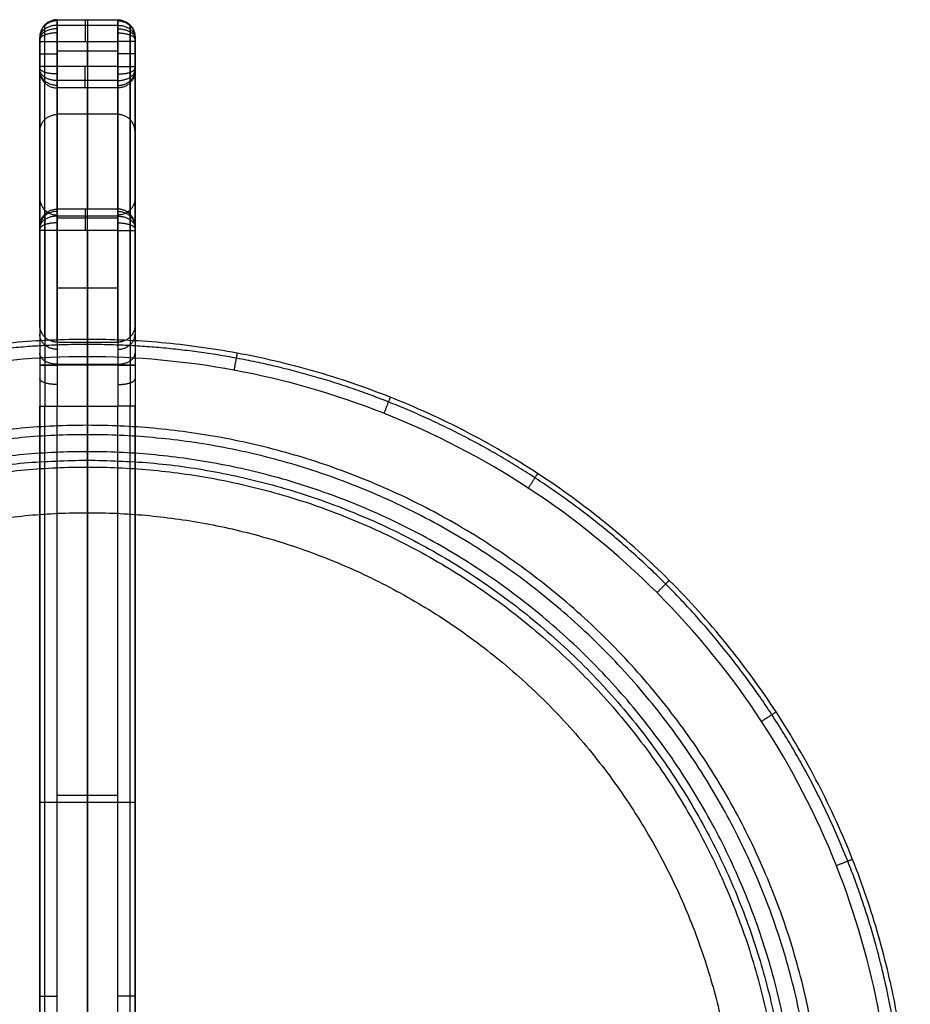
# Model space of a CAD drawing. Header units: millimetres. Extents: x -401 to 63, y -456 to -3.
# Tile 3 of 3: x -185 to 21, y -230 to -3. Entities that reach past the tile are written whole.
import ezdxf

# ---------------------------------------------------------------- set-up
doc = ezdxf.new("R2010")
doc.units = ezdxf.units.MM
doc.header["$MEASUREMENT"] = 0
doc.layers.add('Default', color=7, linetype='Continuous', true_color=0x000000)

msp = doc.modelspace()

# ---------------------------------------------------------------- linework, layer by layer
at = {"layer": 'Default'}
for p, q in [((-168.9, -80.46, 567.02), (-168.9, -104.33, 567.02)), ((-168.9, -80.46, 537.02), (-168.9, -104.33, 537.02)), ((-168.9, -98.46, 568.98), (-168.9, -105.93, 568.98)), ((-168.9, -98.46, 567.02), (-168.9, -105.93, 567.02))]:
    msp.add_line(p, q, dxfattribs=at)
for points, weights, degree in [([(-175.88, -2.66, 132.55), (-179.88, -2.66, 132.55), (-179.88, -6.64, 132.15)], [1, 0.707106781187, 1], 2), ([(-175.88, -2.89, 130.49), (-179.88, -2.89, 130.49), (-179.88, -6.69, 131.73)], [1, 0.707106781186, 1], 2), ([(-175.88, -3.93, 128.69), (-179.88, -3.93, 128.69), (-179.88, -6.89, 131.37)], [1, 0.70710678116, 1], 2), ([(-169.38, -2.66, 132.55), (-169.38, -2.1, 127.04), (-169.38, -7.64, 127.04)], [1, 0.670395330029, 1], 2), ([(-161.88, -2.66, 132.55), (-157.88, -2.66, 132.55), (-157.88, -6.64, 132.15)], [1, 0.707106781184, 1], 2), ([(-161.88, -2.89, 130.49), (-157.88, -2.89, 130.49), (-157.88, -6.69, 131.73)], [1, 0.707106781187, 1], 2), ([(-161.88, -3.93, 128.69), (-157.88, -3.93, 128.69), (-157.88, -6.89, 131.37)], [1, 0.707106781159, 1], 2), ([(-159.05, -3.83, 132.43), (-159.05, -25.68, 347.42), (-159.05, -47.54, 562.41)], [0.853553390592, 0.853553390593, 0.853553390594], 2), ([(-175.88, -4.74, 127.97), (-179.88, -4.74, 127.97), (-179.88, -7.06, 131.23)], [1, 0.707106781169, 1], 2), ([(-175.88, -5.69, 127.44), (-179.88, -5.69, 127.44), (-179.88, -7.25, 131.12)], [1, 0.707106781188, 1], 2), ([(-161.88, -4.74, 127.97), (-157.88, -4.74, 127.97), (-157.88, -7.06, 131.23)], [1, 0.707106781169, 1], 2), ([(-161.88, -5.69, 127.44), (-157.88, -5.69, 127.44), (-157.88, -7.25, 131.12)], [1, 0.707106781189, 1], 2), ([(-179.88, -7.64, 131.04), (-179.88, -7.64, 127.04), (-175.88, -7.64, 127.04)], [1, 0.707106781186, 1], 2), ([(-157.88, -7.64, 131.04), (-157.88, -7.64, 127.04), (-161.88, -7.64, 127.04)], [1, 0.707106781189, 1], 2), ([(-179.88, -10.55, 131.04), (-179.88, -10.55, 127.04), (-175.88, -10.55, 127.04)], [1, 0.707106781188, 1], 2), ([(-157.88, -10.55, 131.04), (-157.88, -10.55, 127.04), (-161.88, -10.55, 127.04)], [1, 0.707106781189, 1], 2), ([(-175.88, -13.46, 127.04), (-179.88, -13.46, 127.04), (-179.88, -13.46, 131.04)], [1, 0.707106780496, 1], 2), ([(-178.7, -17.24, 131.42), (-178.7, -17.16, 130.97), (-178.7, -16.86, 130.12), (-178.7, -15.99, 129.06), (-178.7, -14.81, 128.38), (-178.7, -13.91, 128.22), (-178.7, -13.46, 128.22)], [0.853553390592, 0.853553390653, 0.853553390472, 0.85355339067, 0.853553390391, 0.85355339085, 0.853553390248], 3), ([(-169.38, -18.39, 131.23), (-169.38, -17.7, 127.04), (-169.38, -13.46, 127.04)], [1, 0.762858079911, 1], 2), ([(-161.88, -13.46, 127.04), (-157.88, -13.46, 127.04), (-157.88, -13.46, 131.04)], [1, 0.707106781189, 1], 2), ([(-159.05, -17.24, 131.42), (-159.05, -17.16, 130.97), (-159.05, -16.86, 130.12), (-159.05, -15.99, 129.06), (-159.05, -14.81, 128.38), (-159.05, -13.91, 128.22), (-159.05, -13.46, 128.22)], [0.85355339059, 0.853553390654, 0.853553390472, 0.85355339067, 0.853553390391, 0.85355339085, 0.853553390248], 3), ([(-175.88, -15.18, 127.35), (-179.88, -15.18, 127.35), (-179.88, -13.8, 131.11)], [1, 0.707106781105, 1], 2), ([(-175.88, -16.69, 128.23), (-179.88, -16.69, 128.23), (-179.88, -14.11, 131.28)], [1, 0.707106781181, 1], 2), ([(-175.88, -17.81, 129.58), (-179.88, -17.81, 129.58), (-179.88, -14.33, 131.55)], [1, 0.7071067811, 1], 2), ([(-179.88, -14.45, 131.88), (-179.88, -18.39, 131.23), (-175.88, -18.39, 131.23)], [1, 0.707106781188, 1], 2), ([(-161.88, -15.18, 127.35), (-157.88, -15.18, 127.35), (-157.88, -13.8, 131.11)], [1, 0.707106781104, 1], 2), ([(-161.88, -16.69, 128.23), (-157.88, -16.69, 128.23), (-157.88, -14.11, 131.28)], [1, 0.707106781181, 1], 2), ([(-161.88, -17.81, 129.58), (-157.88, -17.81, 129.58), (-157.88, -14.33, 131.55)], [1, 0.707106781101, 1], 2), ([(-157.88, -14.45, 131.88), (-157.88, -18.39, 131.23), (-161.88, -18.39, 131.23)], [1, 0.707106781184, 1], 2), ([(-179.88, -28.5, 347.13), (-179.88, -24.52, 347.54), (-175.88, -24.52, 347.54)], [1, 0.707106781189, 1], 2), ([(-157.88, -28.5, 347.13), (-157.88, -24.52, 347.54), (-161.88, -24.52, 347.54)], [1, 0.707106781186, 1], 2), ([(-179.88, -43.8, 308.52), (-179.88, -47.74, 307.86), (-175.88, -47.74, 307.86)], [1, 0.707106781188, 1], 2), ([(-157.88, -43.8, 308.52), (-157.88, -47.74, 307.86), (-161.88, -47.74, 307.86)], [1, 0.707106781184, 1], 2), ([(-179.88, -50.35, 562.12), (-179.88, -46.37, 562.53), (-175.88, -46.37, 562.53)], [1, 0.70710678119, 1], 2), ([(-175.88, -46.89, 564.28), (-179.88, -46.89, 564.28), (-179.88, -50.46, 562.47)], [1, 0.70710678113, 1], 2), ([(-178.7, -47.54, 562.41), (-178.7, -47.59, 562.87), (-178.7, -47.86, 563.79), (-178.7, -48.72, 564.93), (-178.7, -49.94, 565.67), (-178.7, -50.88, 565.85), (-178.7, -51.35, 565.85)], [0.853553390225, 0.853553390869, 0.853553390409, 0.853553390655, 0.853553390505, 0.853553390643, 0.853553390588], 3), ([(-175.88, -46.37, 562.53), (-175.88, -46.83, 567.02), (-175.88, -51.35, 567.02)], [1, 0.742004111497, 1], 2), ([(-169.38, -46.37, 562.53), (-169.38, -46.83, 567.02), (-169.38, -51.35, 567.02)], [1, 0.742004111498, 1], 2), ([(-161.88, -46.37, 562.53), (-161.88, -46.83, 567.02), (-161.88, -51.35, 567.02)], [1, 0.742004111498, 1], 2), ([(-157.88, -50.35, 562.12), (-157.88, -46.37, 562.53), (-161.88, -46.37, 562.53)], [1, 0.707106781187, 1], 2), ([(-161.88, -46.89, 564.28), (-157.88, -46.89, 564.28), (-157.88, -50.46, 562.47)], [1, 0.70710678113, 1], 2), ([(-159.05, -47.54, 562.41), (-159.05, -47.59, 562.87), (-159.05, -47.86, 563.79), (-159.05, -48.72, 564.93), (-159.05, -49.94, 565.67), (-159.05, -50.88, 565.85), (-159.05, -51.35, 565.85)], [0.853553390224, 0.853553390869, 0.853553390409, 0.853553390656, 0.853553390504, 0.853553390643, 0.853553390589], 3), ([(-175.88, -48, 565.73), (-179.88, -48, 565.73), (-179.88, -50.68, 562.76)], [1, 0.707106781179, 1], 2), ([(-175.88, -49.55, 566.69), (-179.88, -49.55, 566.69), (-179.88, -50.99, 562.95)], [1, 0.707106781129, 1], 2), ([(-161.88, -48, 565.73), (-157.88, -48, 565.73), (-157.88, -50.68, 562.76)], [1, 0.707106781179, 1], 2), ([(-161.88, -49.55, 566.69), (-157.88, -49.55, 566.69), (-157.88, -50.99, 562.95)], [1, 0.707106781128, 1], 2), ([(-175.88, -51.35, 567.02), (-179.88, -51.35, 567.02), (-179.88, -51.35, 563.02)], [1, 0.707106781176, 1], 2), ([(-161.88, -51.35, 567.02), (-157.88, -51.35, 567.02), (-157.88, -51.35, 563.02)], [1, 0.707106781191, 1], 2), ([(-175.88, -77.09, 484.5), (-179.88, -77.09, 484.5), (-179.88, -73.14, 485.16)], [1, 0.707106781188, 1], 2), ([(-157.88, -73.14, 485.16), (-157.88, -77.09, 484.5), (-161.88, -77.09, 484.5)], [1, 0.707106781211, 1], 2), ([(-175.88, -78.76, 489.3), (-179.88, -78.76, 489.3), (-179.88, -75.26, 491.24)], [1, 0.707106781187, 1], 2), ([(-175.88, -77.09, 484.5), (-175.88, -79.17, 497.04), (-175.88, -91.89, 497.04)], [1, 0.762858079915, 1], 2), ([(-168.9, -76.46, 563.02), (-168.9, -76.46, 567.02), (-168.9, -80.46, 567.02)], [1, 0.70710678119, 1], 2), ([(-168.9, -76.46, 541.02), (-168.9, -76.46, 537.02), (-168.9, -80.46, 537.02)], [1, 0.707106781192, 1], 2), ([(-168.88, -91.89, 497.04), (-168.88, -79.17, 497.04), (-168.88, -77.09, 484.5)], [1, 0.762858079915, 1], 2), ([(-161.88, -78.76, 489.3), (-157.88, -78.76, 489.3), (-157.88, -75.26, 491.24)], [1, 0.707106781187, 1], 2), ([(-161.88, -77.09, 484.5), (-161.88, -79.17, 497.04), (-161.88, -91.89, 497.04)], [1, 0.762858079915, 1], 2), ([(-175.88, -82.19, 493.49), (-179.88, -82.19, 493.49), (-179.88, -79.6, 496.54)], [1, 0.707106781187, 1], 2), ([(-161.88, -82.19, 493.49), (-157.88, -82.19, 493.49), (-157.88, -79.6, 496.54)], [1, 0.707106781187, 1], 2), ([(-134.32, -79.63, 563.02), (-134.32, -79.63, 567.02), (-135.05, -83.57, 567.02)], [1, 0.70710678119, 1], 2), ([(-134.32, -79.63, 541.02), (-134.32, -79.63, 537.02), (-135.05, -83.57, 537.02)], [1, 0.70710678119, 1], 2), ([(-179.88, -82.43, 563.02), (-179.88, -82.43, 567.02), (-175.88, -82.43, 567.02)], [1, 0.707106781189, 1], 2), ([(-161.88, -82.43, 567.02), (-157.88, -82.43, 567.02), (-157.88, -82.43, 563.02)], [1, 0.70710678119, 1], 2), ([(-175.88, -86.88, 496.18), (-179.88, -86.88, 496.18), (-179.88, -85.55, 499.95)], [1, 0.707106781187, 1], 2), ([(-161.88, -86.88, 496.18), (-157.88, -86.88, 496.18), (-157.88, -85.55, 499.95)], [1, 0.707106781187, 1], 2), ([(-98.96, -89.8, 563.02), (-98.96, -89.8, 567.02), (-100.43, -93.52, 567.02)], [1, 0.707106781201, 1], 2), ([(-98.96, -89.8, 541.02), (-98.96, -89.8, 537.02), (-100.43, -93.52, 537.02)], [1, 0.707106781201, 1], 2), ([(-179.88, -91.89, 501.04), (-179.88, -91.89, 497.04), (-175.88, -91.89, 497.04)], [1, 0.707106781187, 1], 2), ([(-157.88, -91.89, 501.04), (-157.88, -91.89, 497.04), (-161.88, -91.89, 497.04)], [1, 0.707106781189, 1], 2), ([(-64.93, -107.43, 563.02), (-64.93, -107.43, 567.02), (-67.12, -110.78, 567.02)], [1, 0.707106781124, 1], 2), ([(-64.93, -107.43, 541.02), (-64.93, -107.43, 537.02), (-67.12, -110.78, 537.02)], [1, 0.707106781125, 1], 2), ([(-34.55, -132.11, 563.02), (-34.55, -132.11, 567.02), (-37.37, -134.94, 567.02)], [1, 0.707106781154, 1], 2), ([(-34.55, -132.11, 541.02), (-34.55, -132.11, 537.02), (-37.37, -134.94, 537.02)], [1, 0.707106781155, 1], 2), ([(-9.87, -162.49, 563.02), (-9.87, -162.49, 567.02), (-13.21, -164.68, 567.02)], [1, 0.707106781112, 1], 2), ([(-9.87, -162.49, 541.02), (-9.87, -162.49, 537.02), (-13.21, -164.68, 537.02)], [1, 0.707106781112, 1], 2), ([(7.76, -196.52, 563.02), (7.76, -196.52, 567.02), (4.04, -198, 567.02)], [1, 0.707106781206, 1], 2), ([(7.76, -196.52, 541.02), (7.76, -196.52, 537.02), (4.04, -198, 537.02)], [1, 0.707106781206, 1], 2), ([(-179.88, -228.1, 501.04), (-179.88, -228.1, 497.04), (-175.88, -228.1, 497.04)], [1, 0.707106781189, 1], 2), ([(-157.88, -228.1, 501.04), (-157.88, -228.1, 497.04), (-161.88, -228.1, 497.04)], [1, 0.707106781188, 1], 2)]:
    msp.add_rational_spline(points, weights, degree=degree, dxfattribs=at)
for points, weights, degree, knots in [([(-178.7, -7.64, 128.22), (-178.7, -7.13, 128.22), (-178.7, -6.34, 128.38), (-178.7, -5.4, 128.9), (-178.7, -4.58, 129.63), (-178.7, -3.89, 130.82), (-178.7, -3.77, 131.9), (-178.7, -3.83, 132.43)], [0.853553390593, 0.853553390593, 0.8535533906, 0.853553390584, 0.853553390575, 0.853553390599, 0.853553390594, 0.853553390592], 3, [0, 0, 0, 0, 0.398931, 0.617481, 0.836031, 1.254046, 1.672062, 1.672062, 1.672062, 1.672062]), ([(-159.05, -7.64, 128.22), (-159.05, -7.13, 128.22), (-159.05, -6.34, 128.38), (-159.05, -5.4, 128.9), (-159.05, -4.58, 129.63), (-159.05, -3.89, 130.82), (-159.05, -3.77, 131.9), (-159.05, -3.83, 132.43)], [0.853553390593, 0.853553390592, 0.853553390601, 0.853553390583, 0.853553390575, 0.853553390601, 0.853553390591, 0.853553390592], 3, [0, 0, 0, 0, 0.398931, 0.617481, 0.836031, 1.254046, 1.672062, 1.672062, 1.672062, 1.672062]), ([(21.1, -266.46, 563.02), (21.1, -456.46, 563.02), (-168.9, -456.46, 563.02), (-358.9, -456.46, 563.02), (-358.9, -266.46, 563.02), (-358.9, -76.46, 563.02), (-168.9, -76.46, 563.02), (21.1, -76.46, 563.02), (21.1, -266.46, 563.02)], [1, 0.707106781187, 1, 0.707106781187, 1, 0.707106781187, 1, 0.707106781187, 1], 2, [0, 0, 0, 292.167655, 292.167655, 584.335311, 584.335311, 876.502966, 876.502966, 1168.670622, 1168.670622, 1168.670622]), ([(21.1, -266.46, 541.02), (21.1, -456.46, 541.02), (-168.9, -456.46, 541.02), (-358.9, -456.46, 541.02), (-358.9, -266.46, 541.02), (-358.9, -76.46, 541.02), (-168.9, -76.46, 541.02), (21.1, -76.46, 541.02), (21.1, -266.46, 541.02)], [1, 0.707106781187, 1, 0.707106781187, 1, 0.707106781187, 1, 0.707106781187, 1], 2, [0, 0, 0, 292.167655, 292.167655, 584.335311, 584.335311, 876.502966, 876.502966, 1168.670622, 1168.670622, 1168.670622]), ([(21.1, -266.46, 552.02), (21.1, -456.46, 552.02), (-168.9, -456.46, 552.02), (-358.9, -456.46, 552.02), (-358.9, -266.46, 552.02), (-358.9, -76.46, 552.02), (-168.9, -76.46, 552.02), (21.1, -76.46, 552.02), (21.1, -266.46, 552.02)], [1, 0.707106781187, 1, 0.707106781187, 1, 0.707106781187, 1, 0.707106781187, 1], 2, [0, 0, 0, 298.451302, 298.451302, 596.902604, 596.902604, 895.353906, 895.353906, 1193.805208, 1193.805208, 1193.805208]), ([(-178.7, -75.93, 484.69), (-178.7, -76.23, 486.5), (-178.7, -77.5, 490.14), (-178.7, -81.2, 494.65), (-178.7, -86.26, 497.56), (-178.7, -90.05, 498.22), (-178.7, -91.89, 498.22)], [0.853553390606, 0.853553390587, 0.853553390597, 0.853553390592, 0.853553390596, 0.853553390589, 0.853553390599], 3, [0, 0, 0, 0, 6.466212, 13.358141, 20.250071, 26.716282, 26.716282, 26.716282, 26.716282]), ([(-159.05, -75.93, 484.69), (-159.05, -76.23, 486.5), (-159.05, -77.5, 490.14), (-159.05, -81.2, 494.65), (-159.05, -86.26, 497.56), (-159.05, -90.05, 498.22), (-159.05, -91.89, 498.22)], [0.853553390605, 0.853553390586, 0.853553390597, 0.853553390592, 0.853553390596, 0.853553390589, 0.853553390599], 3, [0, 0, 0, 0, 6.466212, 13.358141, 20.250071, 26.716282, 26.716282, 26.716282, 26.716282]), ([(19.93, -266.46, 565.85), (19.93, -277.98, 565.85), (17.76, -301.71, 565.85), (7.64, -336.9, 565.85), (-9.89, -370.74, 565.85), (-34.42, -400.94, 565.85), (-64.62, -425.46, 565.85), (-98.46, -443, 565.85), (-133.65, -453.11, 565.85), (-168.9, -456.35, 565.85), (-204.14, -453.11, 565.85), (-239.33, -443, 565.85), (-273.17, -425.46, 565.85), (-303.37, -400.94, 565.85), (-327.9, -370.74, 565.85), (-345.43, -336.9, 565.85), (-355.55, -301.71, 565.85), (-358.78, -266.46, 565.85), (-355.55, -231.22, 565.85), (-345.43, -196.03, 565.85), (-327.9, -162.19, 565.85), (-303.37, -131.99, 565.85), (-273.17, -107.46, 565.85), (-239.33, -89.93, 565.85), (-204.14, -79.81, 565.85), (-168.9, -76.58, 565.85), (-133.65, -79.81, 565.85), (-98.46, -89.93, 565.85), (-64.62, -107.46, 565.85), (-34.42, -131.99, 565.85), (-9.89, -162.19, 565.85), (7.64, -196.03, 565.85), (17.76, -231.22, 565.85), (19.93, -254.94, 565.85), (19.93, -266.46, 565.85)], [0.853553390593, 0.853553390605, 0.85355339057, 0.853553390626, 0.853553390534, 0.853553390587, 0.853553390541, 0.853553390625, 0.853553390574, 0.853553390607, 0.853553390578, 0.853553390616, 0.853553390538, 0.853553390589, 0.853553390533, 0.853553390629, 0.853553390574, 0.853553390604, 0.853553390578, 0.85355339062, 0.85355339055, 0.853553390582, 0.853553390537, 0.853553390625, 0.853553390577, 0.853553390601, 0.853553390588, 0.853553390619, 0.853553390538, 0.8535533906, 0.853553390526, 0.853553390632, 0.853553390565, 0.853553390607, 0.853553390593], 3, [0, 0, 0, 0, 34.034692, 70.114276, 107.698848, 146.083828, 184.468808, 222.053379, 258.132963, 292.167655, 326.202348, 362.281932, 399.866503, 438.251483, 476.636463, 514.221035, 550.300619, 584.335311, 618.370003, 654.449587, 692.034158, 730.419139, 768.804119, 806.38869, 842.468274, 876.502966, 910.537658, 946.617243, 984.201814, 1022.586794, 1060.971774, 1098.556345, 1134.63593, 1168.670622, 1168.670622, 1168.670622, 1168.670622]), ([(19.93, -266.46, 538.19), (19.93, -277.98, 538.19), (17.76, -301.71, 538.19), (7.64, -336.9, 538.19), (-9.89, -370.74, 538.19), (-34.42, -400.94, 538.19), (-64.62, -425.46, 538.19), (-98.46, -443, 538.19), (-133.65, -453.11, 538.19), (-168.9, -456.35, 538.19), (-204.14, -453.11, 538.19), (-239.33, -443, 538.19), (-273.17, -425.46, 538.19), (-303.37, -400.94, 538.19), (-327.9, -370.74, 538.19), (-345.43, -336.9, 538.19), (-355.55, -301.71, 538.19), (-358.78, -266.46, 538.19), (-355.55, -231.22, 538.19), (-345.43, -196.03, 538.19), (-327.9, -162.19, 538.19), (-303.37, -131.99, 538.19), (-273.17, -107.46, 538.19), (-239.33, -89.93, 538.19), (-204.14, -79.81, 538.19), (-168.9, -76.58, 538.19), (-133.65, -79.81, 538.19), (-98.46, -89.93, 538.19), (-64.62, -107.46, 538.19), (-34.42, -131.99, 538.19), (-9.89, -162.19, 538.19), (7.64, -196.03, 538.19), (17.76, -231.22, 538.19), (19.93, -254.94, 538.19), (19.93, -266.46, 538.19)], [0.853553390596, 0.853553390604, 0.85355339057, 0.853553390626, 0.853553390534, 0.853553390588, 0.853553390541, 0.853553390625, 0.853553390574, 0.853553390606, 0.853553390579, 0.853553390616, 0.853553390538, 0.853553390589, 0.853553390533, 0.853553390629, 0.853553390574, 0.853553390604, 0.853553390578, 0.853553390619, 0.85355339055, 0.853553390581, 0.853553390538, 0.853553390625, 0.853553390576, 0.853553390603, 0.853553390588, 0.853553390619, 0.853553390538, 0.8535533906, 0.853553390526, 0.853553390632, 0.853553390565, 0.853553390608, 0.853553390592], 3, [0, 0, 0, 0, 34.034692, 70.114276, 107.698848, 146.083828, 184.468808, 222.053379, 258.132963, 292.167655, 326.202348, 362.281932, 399.866503, 438.251483, 476.636463, 514.221035, 550.300619, 584.335311, 618.370003, 654.449587, 692.034158, 730.419139, 768.804119, 806.38869, 842.468274, 876.502966, 910.537658, 946.617243, 984.201814, 1022.586794, 1060.971774, 1098.556345, 1134.63593, 1168.670622, 1168.670622, 1168.670622, 1168.670622]), ([(1.26, -266.46, 537), (1.26, -436.62, 537), (-168.9, -436.62, 537), (-339.05, -436.62, 537), (-339.05, -266.46, 537), (-339.05, -96.3, 537), (-168.9, -96.3, 537), (1.26, -96.3, 537), (1.26, -266.46, 537)], [1, 0.707106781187, 1, 0.707106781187, 1, 0.707106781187, 1, 0.707106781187, 1], 2, [0, 0, 0, 457.672527, 457.672527, 915.345054, 915.345054, 1373.01758, 1373.01758, 1830.690107, 1830.690107, 1830.690107]), ([(1.26, -266.46, 522), (1.26, -436.62, 522), (-168.9, -436.62, 522), (-339.05, -436.62, 522), (-339.05, -266.46, 522), (-339.05, -96.3, 522), (-168.9, -96.3, 522), (1.26, -96.3, 522), (1.26, -266.46, 522)], [1, 0.707106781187, 1, 0.707106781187, 1, 0.707106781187, 1, 0.707106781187, 1], 2, [0, 0, 0, 457.672527, 457.672527, 915.345054, 915.345054, 1373.01758, 1373.01758, 1830.690107, 1830.690107, 1830.690107]), ([(1.26, -266.46, 529.5), (1.26, -436.62, 529.5), (-168.9, -436.62, 529.5), (-339.05, -436.62, 529.5), (-339.05, -266.46, 529.5), (-339.05, -96.3, 529.5), (-168.9, -96.3, 529.5), (1.26, -96.3, 529.5), (1.26, -266.46, 529.5)], [1, 0.707106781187, 1, 0.707106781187, 1, 0.707106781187, 1, 0.707106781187, 1], 2, [0, 0, 0, 457.672527, 457.672527, 915.345054, 915.345054, 1373.01758, 1373.01758, 1830.690107, 1830.690107, 1830.690107]), ([(-0.9, -266.46, 568.98), (-0.9, -434.46, 568.98), (-168.9, -434.46, 568.98), (-336.9, -434.46, 568.98), (-336.9, -266.46, 568.98), (-336.9, -98.46, 568.98), (-168.9, -98.46, 568.98), (-0.9, -98.46, 568.98), (-0.9, -266.46, 568.98)], [1, 0.707106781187, 1, 0.707106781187, 1, 0.707106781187, 1, 0.707106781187, 1], 2, [0, 0, 0, 263.893783, 263.893783, 527.787566, 527.787566, 791.681349, 791.681349, 1055.575132, 1055.575132, 1055.575132]), ([(-0.9, -266.46, 567.02), (-0.9, -434.46, 567.02), (-168.9, -434.46, 567.02), (-336.9, -434.46, 567.02), (-336.9, -266.46, 567.02), (-336.9, -98.46, 567.02), (-168.9, -98.46, 567.02), (-0.9, -98.46, 567.02), (-0.9, -266.46, 567.02)], [1, 0.707106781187, 1, 0.707106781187, 1, 0.707106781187, 1, 0.707106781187, 1], 2, [0, 0, 0, 263.893783, 263.893783, 527.787566, 527.787566, 791.681349, 791.681349, 1055.575132, 1055.575132, 1055.575132]), ([(-0.9, -266.46, 568), (-0.9, -434.46, 568), (-168.9, -434.46, 568), (-336.9, -434.46, 568), (-336.9, -266.46, 568), (-336.9, -98.46, 568), (-168.9, -98.46, 568), (-0.9, -98.46, 568), (-0.9, -266.46, 568)], [1, 0.707106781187, 1, 0.707106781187, 1, 0.707106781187, 1, 0.707106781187, 1], 2, [0, 0, 0, 263.893783, 263.893783, 527.787566, 527.787566, 791.681349, 791.681349, 1055.575132, 1055.575132, 1055.575132]), ([(-4.82, -266.46, 567.56), (-4.82, -430.54, 567.56), (-168.9, -430.54, 567.56), (-332.97, -430.54, 567.56), (-332.97, -266.46, 567.56), (-332.97, -102.39, 567.56), (-168.9, -102.39, 567.56), (-4.82, -102.39, 567.56), (-4.82, -266.46, 567.56)], [1, 0.707106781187, 1, 0.707106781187, 1, 0.707106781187, 1, 0.707106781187, 1], 2, [0, 0, 0, 263.893783, 263.893783, 527.787566, 527.787566, 791.681349, 791.681349, 1055.575132, 1055.575132, 1055.575132]), ([(-4.82, -266.46, 565.65), (-4.82, -430.54, 565.65), (-168.9, -430.54, 565.65), (-332.97, -430.54, 565.65), (-332.97, -266.46, 565.65), (-332.97, -102.39, 565.65), (-168.9, -102.39, 565.65), (-4.82, -102.39, 565.65), (-4.82, -266.46, 565.65)], [1, 0.707106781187, 1, 0.707106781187, 1, 0.707106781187, 1, 0.707106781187, 1], 2, [0, 0, 0, 263.893783, 263.893783, 527.787566, 527.787566, 791.681349, 791.681349, 1055.575132, 1055.575132, 1055.575132]), ([(-168.9, -104.33, 567.02), (-331.03, -104.33, 567.02), (-331.03, -266.46, 567.02), (-331.03, -428.59, 567.02), (-168.9, -428.59, 567.02), (-6.77, -428.59, 567.02), (-6.77, -266.46, 567.02), (-6.77, -104.33, 567.02), (-168.9, -104.33, 567.02)], [1, 0.707106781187, 1, 0.707106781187, 1, 0.707106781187, 1, 0.707106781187, 1], 2, [0, 0, 0, 254.671125, 254.671125, 509.34225, 509.34225, 764.013375, 764.013375, 1018.6845, 1018.6845, 1018.6845]), ([(-168.9, -104.33, 537.02), (-331.03, -104.33, 537.02), (-331.03, -266.46, 537.02), (-331.03, -428.59, 537.02), (-168.9, -428.59, 537.02), (-6.77, -428.59, 537.02), (-6.77, -266.46, 537.02), (-6.77, -104.33, 537.02), (-168.9, -104.33, 537.02)], [1, 0.707106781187, 1, 0.707106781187, 1, 0.707106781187, 1, 0.707106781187, 1], 2, [0, 0, 0, 254.671125, 254.671125, 509.34225, 509.34225, 764.013375, 764.013375, 1018.6845, 1018.6845, 1018.6845]), ([(-8.37, -266.46, 568.98), (-8.37, -105.93, 568.98), (-168.9, -105.93, 568.98), (-329.43, -105.93, 568.98), (-329.43, -266.46, 568.98), (-329.43, -426.99, 568.98), (-168.9, -426.99, 568.98), (-8.37, -426.99, 568.98), (-8.37, -266.46, 568.98)], [1, 0.707106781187, 1, 0.707106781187, 1, 0.707106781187, 1, 0.707106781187, 1], 2, [0, 0, 0, 245.540879, 245.540879, 491.081758, 491.081758, 736.622637, 736.622637, 982.163516, 982.163516, 982.163516]), ([(-8.37, -266.46, 567.02), (-8.37, -105.93, 567.02), (-168.9, -105.93, 567.02), (-329.43, -105.93, 567.02), (-329.43, -266.46, 567.02), (-329.43, -426.99, 567.02), (-168.9, -426.99, 567.02), (-8.37, -426.99, 567.02), (-8.37, -266.46, 567.02)], [1, 0.707106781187, 1, 0.707106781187, 1, 0.707106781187, 1, 0.707106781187, 1], 2, [0, 0, 0, 245.540879, 245.540879, 491.081758, 491.081758, 736.622637, 736.622637, 982.163516, 982.163516, 982.163516]), ([(-18.9, -266.46, 537), (-18.9, -116.47, 537), (-168.9, -116.47, 537), (-318.89, -116.47, 537), (-318.89, -266.46, 537), (-318.89, -416.46, 537), (-168.9, -416.46, 537), (-18.9, -416.46, 537), (-18.9, -266.46, 537)], [0.999999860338, 0.707106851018, 1, 0.707106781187, 1, 0.707106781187, 1, 0.707106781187, 1], 2, [0, 0, 0, 235.611584, 235.611584, 471.223223, 471.223223, 706.834863, 706.834863, 942.446503, 942.446503, 942.446503]), ([(-18.9, -266.46, 522), (-18.9, -116.47, 522), (-168.9, -116.47, 522), (-318.89, -116.47, 522), (-318.89, -266.46, 522), (-318.89, -416.46, 522), (-168.9, -416.46, 522), (-18.9, -416.46, 522), (-18.9, -266.46, 522)], [1, 0.707106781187, 1, 0.707106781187, 1, 0.707106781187, 1, 0.707106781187, 1], 2, [0, 0, 0, 235.611626, 235.611626, 471.223252, 471.223252, 706.834877, 706.834877, 942.446503, 942.446503, 942.446503]), ([(-18.9, -266.46, 525.04), (-18.9, -116.47, 525.04), (-168.9, -116.47, 525.04), (-318.89, -116.47, 525.04), (-318.89, -266.46, 525.04), (-318.89, -416.46, 525.04), (-168.9, -416.46, 525.04), (-18.9, -416.46, 525.04), (-18.9, -266.46, 525.04)], [1, 0.707106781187, 1, 0.707106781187, 1, 0.707106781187, 1, 0.707106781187, 1], 2, [0, 0, 0, 235.611626, 235.611626, 471.223252, 471.223252, 706.834877, 706.834877, 942.446503, 942.446503, 942.446503])]:
    msp.add_rational_spline(points, weights, degree=degree, knots=knots, dxfattribs=at)
for points, knots in [([(-175.88, -7.64, 127.04), (-175.88, -6.97, 127.04), (-175.88, -5.94, 127.25), (-175.88, -4.72, 127.94), (-175.88, -3.65, 128.89), (-175.88, -2.75, 130.44), (-175.88, -2.59, 131.86), (-175.88, -2.66, 132.55)], [0, 0, 0, 0, 0.398931, 0.617481, 0.836031, 1.254046, 1.672062, 1.672062, 1.672062, 1.672062]), ([(-161.88, -7.64, 127.04), (-161.88, -6.97, 127.04), (-161.88, -5.94, 127.25), (-161.88, -4.72, 127.94), (-161.88, -3.65, 128.89), (-161.88, -2.75, 130.44), (-161.88, -2.59, 131.86), (-161.88, -2.66, 132.55)], [0, 0, 0, 0, 0.398931, 0.617481, 0.836031, 1.254046, 1.672062, 1.672062, 1.672062, 1.672062]), ([(-179.88, -7.64, 131.04), (-179.88, -7.5, 131.04), (-179.88, -7.3, 131.09), (-179.88, -7.05, 131.22), (-179.88, -6.84, 131.41), (-179.88, -6.66, 131.72), (-179.88, -6.63, 132.01), (-179.88, -6.64, 132.15)], [0, 0, 0, 0, 0.398931, 0.617481, 0.836031, 1.254046, 1.672062, 1.672062, 1.672062, 1.672062]), ([(-157.88, -7.64, 131.04), (-157.88, -7.5, 131.04), (-157.88, -7.3, 131.09), (-157.88, -7.05, 131.22), (-157.88, -6.84, 131.41), (-157.88, -6.66, 131.72), (-157.88, -6.63, 132.01), (-157.88, -6.64, 132.15)], [0, 0, 0, 0, 0.398931, 0.617481, 0.836031, 1.254046, 1.672062, 1.672062, 1.672062, 1.672062]), ([(-179.88, -73.14, 485.16), (-179.88, -73.5, 487.28), (-179.88, -74.98, 491.55), (-179.88, -79.33, 496.86), (-179.88, -85.28, 500.28), (-179.88, -89.73, 501.04), (-179.88, -91.89, 501.04)], [0, 0, 0, 0, 6.466212, 13.358141, 20.250071, 26.716282, 26.716282, 26.716282, 26.716282]), ([(-157.88, -73.14, 485.16), (-157.88, -73.5, 487.28), (-157.88, -74.98, 491.55), (-157.88, -79.33, 496.86), (-157.88, -85.28, 500.28), (-157.88, -89.73, 501.04), (-157.88, -91.89, 501.04)], [0, 0, 0, 0, 6.466212, 13.358141, 20.250071, 26.716282, 26.716282, 26.716282, 26.716282]), ([(17.1, -266.46, 567.02), (17.1, -277.81, 567.02), (14.96, -301.18, 567.02), (4.99, -335.84, 567.02), (-12.28, -369.18, 567.02), (-36.44, -398.92, 567.02), (-66.18, -423.08, 567.02), (-99.52, -440.35, 567.02), (-134.18, -450.32, 567.02), (-168.9, -453.5, 567.02), (-203.61, -450.32, 567.02), (-238.28, -440.35, 567.02), (-271.61, -423.08, 567.02), (-301.36, -398.92, 567.02), (-325.52, -369.18, 567.02), (-342.79, -335.84, 567.02), (-352.75, -301.18, 567.02), (-355.94, -266.46, 567.02), (-352.75, -231.75, 567.02), (-342.79, -197.08, 567.02), (-325.52, -163.75, 567.02), (-301.36, -134, 567.02), (-271.61, -109.84, 567.02), (-238.28, -92.57, 567.02), (-203.61, -82.61, 567.02), (-168.9, -79.42, 567.02), (-134.18, -82.61, 567.02), (-99.52, -92.57, 567.02), (-66.18, -109.84, 567.02), (-36.44, -134, 567.02), (-12.28, -163.75, 567.02), (4.99, -197.08, 567.02), (14.96, -231.75, 567.02), (17.1, -255.12, 567.02), (17.1, -266.46, 567.02)], [0, 0, 0, 0, 34.034692, 70.114276, 107.698848, 146.083828, 184.468808, 222.053379, 258.132963, 292.167655, 326.202348, 362.281932, 399.866503, 438.251483, 476.636463, 514.221035, 550.300619, 584.335311, 618.370003, 654.449587, 692.034158, 730.419139, 768.804119, 806.38869, 842.468274, 876.502966, 910.537658, 946.617243, 984.201814, 1022.586794, 1060.971774, 1098.556345, 1134.63593, 1168.670622, 1168.670622, 1168.670622, 1168.670622]), ([(17.1, -266.46, 537.02), (17.1, -277.81, 537.02), (14.96, -301.18, 537.02), (4.99, -335.84, 537.02), (-12.28, -369.18, 537.02), (-36.44, -398.92, 537.02), (-66.18, -423.08, 537.02), (-99.52, -440.35, 537.02), (-134.18, -450.32, 537.02), (-168.9, -453.5, 537.02), (-203.61, -450.32, 537.02), (-238.28, -440.35, 537.02), (-271.61, -423.08, 537.02), (-301.36, -398.92, 537.02), (-325.52, -369.18, 537.02), (-342.79, -335.84, 537.02), (-352.75, -301.18, 537.02), (-355.94, -266.46, 537.02), (-352.75, -231.75, 537.02), (-342.79, -197.08, 537.02), (-325.52, -163.75, 537.02), (-301.36, -134, 537.02), (-271.61, -109.84, 537.02), (-238.28, -92.57, 537.02), (-203.61, -82.61, 537.02), (-168.9, -79.42, 537.02), (-134.18, -82.61, 537.02), (-99.52, -92.57, 537.02), (-66.18, -109.84, 537.02), (-36.44, -134, 537.02), (-12.28, -163.75, 537.02), (4.99, -197.08, 537.02), (14.96, -231.75, 537.02), (17.1, -255.12, 537.02), (17.1, -266.46, 537.02)], [0, 0, 0, 0, 34.034692, 70.114276, 107.698848, 146.083828, 184.468808, 222.053379, 258.132963, 292.167655, 326.202348, 362.281932, 399.866503, 438.251483, 476.636463, 514.221035, 550.300619, 584.335311, 618.370003, 654.449587, 692.034158, 730.419139, 768.804119, 806.38869, 842.468274, 876.502966, 910.537658, 946.617243, 984.201814, 1022.586794, 1060.971774, 1098.556345, 1134.63593, 1168.670622, 1168.670622, 1168.670622, 1168.670622])]:
    msp.add_open_spline(points, degree=3, knots=knots, dxfattribs=at)
for points, degree in [([(-175.88, -2.66, 132.55), (-175.88, -24.52, 347.54), (-175.88, -46.37, 562.53)], 2), ([(-175.88, -2.66, 132.55), (-168.88, -2.66, 132.55), (-161.88, -2.66, 132.55)], 2), ([(-175.88, -3.93, 128.69), (-168.88, -3.93, 128.69), (-161.88, -3.93, 128.69)], 2), ([(-168.88, -2.66, 132.55), (-168.88, -24.52, 347.54), (-168.88, -46.37, 562.53)], 2), ([(-161.88, -2.66, 132.55), (-161.88, -24.52, 347.54), (-161.88, -46.37, 562.53)], 2), ([(-179.88, -6.64, 132.15), (-179.88, -28.5, 347.13), (-179.88, -50.35, 562.12)], 2), ([(-157.88, -6.64, 132.15), (-157.88, -28.5, 347.13), (-157.88, -50.35, 562.12)], 2), ([(-179.88, -13.46, 131.04), (-179.88, -10.55, 131.04), (-179.88, -7.64, 131.04)], 2), ([(-178.7, -13.46, 128.22), (-178.7, -10.55, 128.22), (-178.7, -7.64, 128.22)], 2), ([(-175.88, -13.46, 127.04), (-175.88, -10.55, 127.04), (-175.88, -7.64, 127.04)], 2), ([(-175.88, -7.64, 127.04), (-168.88, -7.64, 127.04), (-161.88, -7.64, 127.04)], 2), ([(-168.88, -13.46, 127.04), (-168.88, -10.55, 127.04), (-168.88, -7.64, 127.04)], 2), ([(-161.88, -13.46, 127.04), (-161.88, -10.55, 127.04), (-161.88, -7.64, 127.04)], 2), ([(-159.05, -13.46, 128.22), (-159.05, -10.55, 128.22), (-159.05, -7.64, 128.22)], 2), ([(-157.88, -13.46, 131.04), (-157.88, -10.55, 131.04), (-157.88, -7.64, 131.04)], 2), ([(-161.88, -9.9, 127.04), (-168.88, -9.9, 127.04), (-175.88, -9.9, 127.04)], 2), ([(-179.88, -14.45, 131.88), (-179.88, -14.43, 131.77), (-179.88, -14.35, 131.54), (-179.88, -14.12, 131.27), (-179.88, -13.81, 131.09), (-179.88, -13.58, 131.04), (-179.88, -13.46, 131.04)], 3), ([(-161.88, -13.46, 127.04), (-168.88, -13.46, 127.04), (-175.88, -13.46, 127.04)], 2), ([(-175.88, -18.39, 131.23), (-175.88, -18.3, 130.65), (-175.88, -17.9, 129.53), (-175.88, -16.76, 128.15), (-175.88, -15.22, 127.25), (-175.88, -14.05, 127.04), (-175.88, -13.46, 127.04)], 3), ([(-161.88, -18.39, 131.23), (-161.88, -18.3, 130.65), (-161.88, -17.9, 129.53), (-161.88, -16.76, 128.15), (-161.88, -15.22, 127.25), (-161.88, -14.05, 127.04), (-161.88, -13.46, 127.04)], 3), ([(-157.88, -14.45, 131.88), (-157.88, -14.43, 131.77), (-157.88, -14.35, 131.54), (-157.88, -14.12, 131.27), (-157.88, -13.81, 131.09), (-157.88, -13.58, 131.04), (-157.88, -13.46, 131.04)], 3), ([(-179.88, -73.14, 485.16), (-179.88, -43.8, 308.52), (-179.88, -14.45, 131.88)], 2), ([(-157.88, -73.14, 485.16), (-157.88, -43.8, 308.52), (-157.88, -14.45, 131.88)], 2), ([(-178.7, -75.93, 484.69), (-178.7, -46.59, 308.06), (-178.7, -17.24, 131.42)], 2), ([(-161.88, -16.69, 128.23), (-168.88, -16.69, 128.23), (-175.88, -16.69, 128.23)], 2), ([(-159.05, -75.93, 484.69), (-159.05, -46.59, 308.06), (-159.05, -17.24, 131.42)], 2), ([(-175.88, -77.09, 484.5), (-175.88, -47.74, 307.86), (-175.88, -18.39, 131.23)], 2), ([(-161.88, -18.39, 131.23), (-168.88, -18.39, 131.23), (-175.88, -18.39, 131.23)], 2), ([(-168.88, -77.09, 484.5), (-168.88, -47.74, 307.86), (-168.88, -18.39, 131.23)], 2), ([(-161.88, -77.09, 484.5), (-161.88, -47.74, 307.86), (-161.88, -18.39, 131.23)], 2), ([(-161.88, -24.47, 347.03), (-168.88, -24.47, 347.03), (-175.88, -24.47, 347.03)], 2), ([(-179.88, -51.23, 353.28), (-179.88, -40.18, 353.28), (-179.88, -29.12, 353.28)], 2), ([(-157.88, -51.23, 353.28), (-157.88, -40.18, 353.28), (-157.88, -29.12, 353.28)], 2), ([(-161.88, -46.37, 562.53), (-168.88, -46.37, 562.53), (-175.88, -46.37, 562.53)], 2), ([(-161.88, -48, 565.73), (-168.88, -48, 565.73), (-175.88, -48, 565.73)], 2), ([(-161.88, -48.44, 312.04), (-168.88, -48.44, 312.04), (-175.88, -48.44, 312.04)], 2), ([(-179.88, -50.35, 562.12), (-179.88, -50.37, 562.24), (-179.88, -50.44, 562.48), (-179.88, -50.66, 562.78), (-179.88, -50.98, 562.98), (-179.88, -51.23, 563.02), (-179.88, -51.35, 563.02)], 3), ([(-179.88, -51.35, 563.02), (-179.88, -66.89, 563.02), (-179.88, -82.43, 563.02)], 2), ([(-178.7, -51.35, 565.85), (-178.7, -66.89, 565.85), (-178.7, -82.43, 565.85)], 2), ([(-175.88, -51.35, 567.02), (-175.88, -66.89, 567.02), (-175.88, -82.43, 567.02)], 2), ([(-161.88, -51.35, 567.02), (-168.88, -51.35, 567.02), (-175.88, -51.35, 567.02)], 2), ([(-168.88, -51.35, 567.02), (-168.88, -66.89, 567.02), (-168.88, -82.43, 567.02)], 2), ([(-161.88, -51.35, 567.02), (-161.88, -66.89, 567.02), (-161.88, -82.43, 567.02)], 2), ([(-159.05, -51.35, 565.85), (-159.05, -66.89, 565.85), (-159.05, -82.43, 565.85)], 2), ([(-157.88, -50.35, 562.12), (-157.88, -50.37, 562.24), (-157.88, -50.44, 562.48), (-157.88, -50.66, 562.78), (-157.88, -50.98, 562.98), (-157.88, -51.23, 563.02), (-157.88, -51.35, 563.02)], 3), ([(-157.88, -51.35, 563.02), (-157.88, -66.89, 563.02), (-157.88, -82.43, 563.02)], 2), ([(-161.88, -64.63, 567.02), (-168.88, -64.63, 567.02), (-175.88, -64.63, 567.02)], 2), ([(-175.88, -77.09, 484.5), (-168.88, -77.09, 484.5), (-161.88, -77.09, 484.5)], 2), ([(-168.9, -76.46, 563.02), (-168.9, -76.46, 552.02), (-168.9, -76.46, 541.02)], 2), ([(-179.88, -82.43, 537.02), (-179.88, -171.25, 537.02), (-179.88, -260.06, 537.02)], 2), ([(-157.88, -82.43, 537.02), (-168.88, -82.43, 537.02), (-179.88, -82.43, 537.02)], 2), ([(-179.88, -82.43, 563.02), (-179.88, -82.43, 550.02), (-179.88, -82.43, 537.02)], 2), ([(-157.88, -82.43, 552.04), (-168.88, -82.43, 552.04), (-179.88, -82.43, 552.04)], 2), ([(-175.88, -82.19, 493.49), (-168.88, -82.19, 493.49), (-161.88, -82.19, 493.49)], 2), ([(-161.88, -82.43, 567.02), (-168.88, -82.43, 567.02), (-175.88, -82.43, 567.02)], 2), ([(-168.88, -82.43, 567.02), (-168.88, -82.43, 552.02), (-168.88, -82.43, 537.02)], 2), ([(-168.88, -82.43, 537.02), (-168.88, -174.45, 537.02), (-168.88, -266.46, 537.02)], 2), ([(-157.88, -82.43, 537.02), (-157.88, -171.25, 537.02), (-157.88, -260.06, 537.02)], 2), ([(-157.88, -82.43, 563.02), (-157.88, -82.43, 550.02), (-157.88, -82.43, 537.02)], 2), ([(-179.88, -260.06, 501.04), (-179.88, -175.98, 501.04), (-179.88, -91.89, 501.04)], 2), ([(-178.7, -260.75, 498.22), (-178.7, -176.32, 498.22), (-178.7, -91.89, 498.22)], 2), ([(-175.88, -91.89, 497.04), (-168.88, -91.89, 497.04), (-161.88, -91.89, 497.04)], 2), ([(-175.88, -262.39, 497.04), (-175.88, -177.14, 497.04), (-175.88, -91.89, 497.04)], 2), ([(-168.88, -266.46, 497.04), (-168.88, -179.18, 497.04), (-168.88, -91.89, 497.04)], 2), ([(-161.88, -262.39, 497.04), (-161.88, -177.14, 497.04), (-161.88, -91.89, 497.04)], 2), ([(-159.05, -260.75, 498.22), (-159.05, -176.32, 498.22), (-159.05, -91.89, 498.22)], 2), ([(-157.88, -260.06, 501.04), (-157.88, -175.98, 501.04), (-157.88, -91.89, 501.04)], 2), ([(-168.9, -96.3, 537), (-168.9, -96.3, 529.5), (-168.9, -96.3, 522)], 2), ([(-168.9, -96.3, 537), (-168.9, -106.39, 537), (-168.9, -116.47, 537)], 2), ([(-168.9, -96.3, 522), (-168.9, -106.39, 522), (-168.9, -116.47, 522)], 2), ([(-168.9, -98.46, 568.98), (-168.9, -98.46, 568), (-168.9, -98.46, 567.02)], 2), ([(-168.9, -104.33, 537.02), (-168.9, -104.33, 552.02), (-168.9, -104.33, 567.02)], 2), ([(-168.9, -105.93, 567.02), (-168.9, -105.93, 568), (-168.9, -105.93, 568.98)], 2), ([(-168.9, -116.47, 522), (-168.9, -116.47, 529.5), (-168.9, -116.47, 537)], 2), ([(-179.88, -142.87, 501.04), (-179.88, -142.87, 519.03), (-179.88, -142.87, 537.02)], 2), ([(-157.88, -142.87, 501.04), (-157.88, -142.87, 519.03), (-157.88, -142.87, 537.02)], 2), ([(-161.88, -181.74, 497.04), (-168.88, -181.74, 497.04), (-175.88, -181.74, 497.04)], 2), ([(-157.88, -183.37, 537.02), (-168.88, -183.37, 537.02), (-179.88, -183.37, 537.02)], 2)]:
    msp.add_open_spline(points, degree=degree, dxfattribs=at)

doc.saveas('drawing.dxf')
